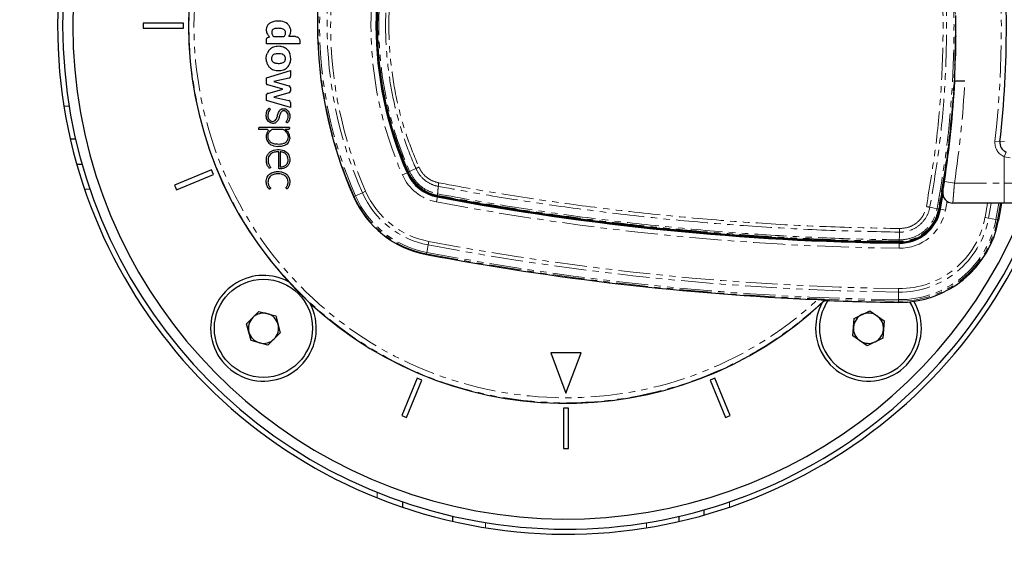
# Model space of a CAD drawing. Header units: millimetres. Extents: x 186 to 9508, y 327 to 8143.
# Tile 26 of 53: x 695 to 891, y 6038 to 6144. Entities that reach past the tile are written whole.
import ezdxf

# ---------------------------------------------------------------- set-up
doc = ezdxf.new("R2010")
doc.units = ezdxf.units.MM
doc.linetypes.add('PHANTOM', pattern=[12.7, 6.35, -1.27, 1.27, -1.27, 1.27, -1.27])
doc.layers.add('COMPONENT_GEOMETRY', color=7, linetype='Continuous')
doc.styles.add('SLDTEXTSTYLE0', font='TXT', dxfattribs={"width": 0.75})
doc.dimstyles.new('SLDDIMSTYLE0', dxfattribs={"dimtxt": 50, "dimasz": 3.302, "dimexe": 0, "dimexo": 0.0625, "dimgap": 12.5, "dimtad": 0, "dimtih": 1, "dimtoh": 1, "dimdec": 0, "dimrnd": 1e-09, "dimzin": 12, "dimdsep": 46, "dimtxsty": 'SLDTEXTSTYLE0', "dimsah": 1, "dimcen": 0.09, "dimadec": 0, "dimazin": 3, "dimtfac": 1, "dimtdec": 0, "dimtofl": 0, "dimtmove": 0, "dimatfit": 3, "dimfxl": 1, "dimfrac": 2, "dimtolj": 1, "dimtzin": 12, "dimarcsym": 0})

# ---------------------------------------------------------------- blocks, each defined once
blk = doc.blocks.new('_D_1')
at = {"layer": 'COMPONENT_GEOMETRY', "color": 7}
for p, q in [((4754.76, 6141.3), (4754.76, 3836.63)), ((349.81, 5690.11), (349.81, 3836.63)), ((349.81, 3839.81), (2478.39, 3839.81)), ((4754.76, 3839.81), (2626.17, 3839.81))]:
    blk.add_line(p, q, dxfattribs=at)
for points in [[(349.81, 3839.81), (353.11, 3839.3), (353.11, 3840.31)], [(4754.76, 3839.81), (4751.45, 3840.31), (4751.45, 3839.3)]]:
    blk.add_solid(points, dxfattribs=at)
at = {"layer": 'COMPONENT_GEOMETRY', "color": 7, "insert": (2478.39, 3864.57), "char_height": 50, "attachment_point": 1, "style": 'SLDTEXTSTYLE0'}
blk.add_mtext('4405', dxfattribs=at)

msp = doc.modelspace()

# ---------------------------------------------------------------- linework, layer by layer
at = {"color": 7, "linetype": 'Continuous', "lineweight": 25}
for p, q in [((719.81, 6143.07), (719.81, 6142.07)), ((727.81, 6143.07), (719.81, 6143.07)), ((727.81, 6142.07), (727.81, 6143.07)), ((719.81, 6142.07), (727.81, 6142.07)), ((744.33, 6138.99), (744.33, 6139.87)), ((750.9, 6138.99), (744.33, 6138.99)), ((744.57, 6140.21), (744.93, 6140.32)), ((750.09, 6140.41), (748.75, 6140.41)), ((750.9, 6139.6), (750.9, 6138.99)), ((744.8, 6137.67), (744.43, 6137.03)), ((748.84, 6137.28), (748.78, 6137.4)), ((744.33, 6132.19), (749.05, 6133.66)), ((749.05, 6133.66), (749.05, 6132.53)), ((744.33, 6131.1), (744.33, 6132.19)), ((747.55, 6129.96), (744.57, 6130.8)), ((748.8, 6132.14), (745.77, 6131.48)), ((745.77, 6131.48), (748.77, 6130.63)), ((880.97, 6130.86), (881.01, 6130.88)), ((883.05, 6131.57), (881.01, 6131.57)), ((744.33, 6127.72), (744.33, 6128.87)), ((744.57, 6129.12), (747.55, 6129.96)), ((748.77, 6129.21), (745.76, 6128.4)), ((749.05, 6130.26), (749.05, 6129.58)), ((749.05, 6126.29), (744.33, 6127.72)), ((745.76, 6128.4), (748.75, 6127.71)), ((749.05, 6127.34), (749.05, 6126.29)), ((742.73, 6122.2), (742.73, 6121.93)), ((744.49, 6121.93), (742.73, 6121.93)), ((748.86, 6122.35), (742.87, 6122.35)), ((747.6, 6121.93), (745.34, 6121.93)), ((748.05, 6121.93), (748.04, 6121.93)), ((748.65, 6121.93), (748.05, 6121.93)), ((748.86, 6122.35), (748.86, 6122.14)), ((705.35, 6120.07), (706.37, 6120.07)), ((745.72, 6118.68), (746.59, 6118.56)), ((747.05, 6117.51), (747.05, 6114.51)), ((706.62, 6115.09), (707.66, 6115.09)), ((733.4, 6113.95), (726.01, 6110.89)), ((733.79, 6113.02), (733.4, 6113.95)), ((726.4, 6109.96), (733.79, 6113.02)), ((726.01, 6110.89), (726.4, 6109.96)), ((878.21, 6106.11), (878.71, 6108.91)), ((890.89, 6107.32), (880.67, 6107.32)), ((890.36, 6107.32), (889.77, 6103.97)), ((898.08, 6107.32), (890.89, 6107.32)), ((855.25, 6087.99), (855.22, 6088.08)), ((740.36, 6083.36), (742.81, 6085.81)), ((742.81, 6085.81), (746.16, 6084.91)), ((861.05, 6084.42), (864.18, 6085.92)), ((864.18, 6085.92), (867.04, 6083.97)), ((746.16, 6084.91), (747.05, 6081.57)), ((860.79, 6080.96), (861.05, 6084.42)), ((867.04, 6083.97), (866.77, 6080.51)), ((741.26, 6080.02), (740.36, 6083.36)), ((744.6, 6079.12), (741.26, 6080.02)), ((747.05, 6081.57), (744.6, 6079.12)), ((863.65, 6079.01), (860.79, 6080.96)), ((866.77, 6080.51), (863.65, 6079.01)), ((806.81, 6077.57), (800.81, 6077.57)), ((800.81, 6077.57), (803.81, 6069.57)), ((803.81, 6069.57), (806.81, 6077.57)), ((774.26, 6072.55), (771.2, 6065.15)), ((772.13, 6064.77), (775.19, 6072.16)), ((775.19, 6072.16), (774.26, 6072.55)), ((833.36, 6072.55), (832.43, 6072.16)), ((832.43, 6072.16), (835.49, 6064.77)), ((836.42, 6065.15), (833.36, 6072.55)), ((804.31, 6066.57), (803.31, 6066.57)), ((803.31, 6066.57), (803.31, 6058.57)), ((804.31, 6058.57), (804.31, 6066.57)), ((771.2, 6065.15), (772.13, 6064.77)), ((835.49, 6064.77), (836.42, 6065.15)), ((803.31, 6058.57), (804.31, 6058.57)), ((771.31, 6048), (771.31, 6046.94)), ((781.31, 6044.11), (781.31, 6045.13)), ((826.31, 6044.11), (826.31, 6045.13)), ((831.29, 6045.38), (831.29, 6046.42))]:
    msp.add_line(p, q, dxfattribs=at)
at = {"color": 8, "linetype": 'PHANTOM', "lineweight": 18}
for p, q in [((704.09, 6126.57), (705.1, 6126.57)), ((889.04, 6119.65), (890.03, 6119.54)), ((890.93, 6119.54), (890.04, 6119.64)), ((890.89, 6116.54), (891.27, 6117.47)), ((890.89, 6116.54), (890.89, 6111.32)), ((892.07, 6116.32), (890.89, 6116.54)), ((771.32, 6112.92), (772.24, 6113.32)), ((772.32, 6113.36), (772.24, 6113.32)), ((772.53, 6113.45), (772.47, 6113.42)), ((772.53, 6113.45), (772.53, 6113.46)), ((772.75, 6113.58), (772.75, 6113.58)), ((772.75, 6113.58), (772.76, 6113.57)), ((880.99, 6111.32), (879.01, 6111.62)), ((880.99, 6111.32), (890.89, 6111.32)), ((890.89, 6107.32), (890.89, 6111.32)), ((890.89, 6111.32), (899.44, 6111.32)), ((709.23, 6110.09), (708.17, 6110.09)), ((763.36, 6109.39), (761.98, 6108.79)), ((763.36, 6109.39), (764, 6109.68)), ((761.72, 6108.67), (761.6, 6108.62)), ((761.72, 6108.67), (761.98, 6108.79)), ((778.06, 6107.57), (778.25, 6108.55)), ((778.26, 6108.64), (778.25, 6108.55)), ((778.3, 6109.16), (778.3, 6109.16)), ((778.31, 6108.87), (778.3, 6108.8)), ((778.31, 6108.87), (778.3, 6108.87)), ((879.51, 6107.69), (879.2, 6105.93)), ((887.07, 6104.47), (887.57, 6107.32)), ((888.29, 6107.32), (887.76, 6104.34)), ((889.24, 6104.07), (889.81, 6107.32)), ((890.11, 6107.32), (889.52, 6104.01)), ((877.56, 6106.23), (877.56, 6106.23)), ((877.84, 6106.18), (877.97, 6106.15)), ((877.84, 6106.18), (877.84, 6106.18)), ((878.13, 6106.12), (878.21, 6106.11)), ((878.21, 6106.11), (879.2, 6105.93)), ((887.76, 6104.34), (887.07, 6104.47)), ((889.24, 6104.07), (887.76, 6104.34)), ((889.24, 6104.07), (889.52, 6104.01)), ((889.52, 6104.01), (889.77, 6103.97)), ((776.44, 6099.01), (776.57, 6099.71)), ((870, 6099.75), (870, 6099.61)), ((870, 6099.75), (870, 6099.75)), ((870, 6099.45), (870, 6099.36)), ((870.02, 6100.03), (870.02, 6100.03)), ((776.16, 6097.54), (776.11, 6097.25)), ((776.44, 6099.01), (776.16, 6097.54)), ((870, 6099.36), (869.98, 6098.36)), ((776.11, 6097.25), (776.09, 6097.13)), ((869.86, 6088.15), (869.88, 6089.65)), ((869.88, 6089.65), (869.88, 6090.36)), ((869.86, 6088.15), (869.85, 6087.86)), ((869.85, 6087.86), (869.85, 6087.61)), ((766.31, 6048.79), (766.31, 6049.87)), ((836.29, 6047.99), (836.29, 6046.93)), ((787.81, 6042.84), (787.81, 6043.86)), ((819.81, 6042.84), (819.81, 6043.86))]:
    msp.add_line(p, q, dxfattribs=at)
at = {"color": 8, "linetype": 'PHANTOM', "lineweight": 18, "flags": 128}
for points in [[(773.99, 6114.2), (773.85, 6114.12), (773.01, 6113.71), (772.75, 6113.58)], [(877.56, 6106.23), (876.94, 6106.35), (876.1, 6106.51)], [(870.06, 6101.56), (870.04, 6100.68), (870.02, 6100.03)]]:
    msp.add_lwpolyline(points, dxfattribs=at)
at = {"color": 7, "linetype": 'Continuous', "lineweight": 25, "flags": 128}
msp.add_lwpolyline([(878.13, 6106.12), (878.66, 6109.13), (878.67, 6109.2)], dxfattribs=at)
at = {"color": 7, "linetype": 'Continuous', "lineweight": 25}
msp.add_circle((743.71, 6082.47), 9.75, dxfattribs=at)
for centre, radius, start, end in [((803.81, 6142.57), 101, 90, 339.5732), ((803.81, 6142.57), 100, 20.6403, 339.3597), ((803.81, 6142.57), 98, 21.0814, 338.9186), ((803.81, 6142.57), 75, 46.6933, 313.3067), ((838.37, 6142.57), 83.94, 156.1432, 203.8568), ((838.37, 6142.57), 72.31, 156.1432, 203.8568), ((838.37, 6142.57), 72.23, 156.1432, 203.8568), ((838.37, 6142.57), 72.06, 156.1432, 203.8568), ((683.31, 6142.57), 208, 353.6435, 6.3565), ((681.31, 6142.57), 199.93, 359.4268, 0.5732), ((681.31, 6142.57), 200, 349.5092, 358.2809), ((681.31, 6141.89), 200, 351.2964, 357.0431), ((748.67, 6130.26), 0.384, 0, 74.215), ((748.67, 6129.58), 0.383, 285.0361, 0), ((748.66, 6127.34), 0.384, 0, 77.0348), ((681.31, 6142.57), 200, 349.5092, 355.8526), ((742.87, 6122.2), 0.144, 90, 180), ((744.49, 6121.74), 0.187, 324.0556, 90), ((747.6, 6121.59), 0.331, 52.0879, 90), ((748.65, 6122.14), 0.216, 270, 360), ((892.02, 6119.32), 2, 173.6435, 247.9583), ((779.78, 6116.66), 8.25, 203.8568, 259.2765), ((779.78, 6116.66), 8.16, 203.8568, 259.2765), ((779.78, 6116.66), 8, 203.8568, 259.2765), ((779.78, 6116.66), 8, 203.8568, 244.6032), ((880.67, 6109.32), 2, 170.7221, 270), ((779.78, 6116.66), 19.88, 203.8568, 259.2765), ((876.63, 6628.07), 528.75, 259.2765, 269.2809), ((876.63, 6628.07), 528.66, 259.2765, 269.2809), ((876.63, 6628.07), 528.5, 259.2765, 269.2809), ((870.1, 6107.61), 8, 269.2809, 349.5092), ((870.1, 6107.61), 8.16, 269.2809, 349.5092), ((870.1, 6107.61), 8.25, 269.2809, 349.5092), ((870.1, 6107.61), 20, 269.2809, 349.5092), ((876.63, 6628.07), 540.38, 259.2765, 267.5836), ((743.71, 6082.47), 10.5, 61.6399, 180), ((863.91, 6082.47), 10.5, 180, 30.6259), ((863.91, 6082.47), 9.75, 175.6713, 32.5678), ((863.91, 6082.47), 9.75, 145.6373, 175.6713), ((876.63, 6628.07), 540.5, 267.733, 269.2809), ((743.71, 6082.47), 10.5, 180, 28.3601), ((863.91, 6082.47), 10.5, 151.6399, 180), ((743.71, 6082.47), 3, 134.9766, 194.9766), ((743.71, 6082.47), 3, 74.9766, 134.9766), ((743.71, 6082.47), 3, 14.9766, 74.9766), ((863.91, 6082.47), 3, 115.6713, 175.6713), ((863.91, 6082.47), 3, 55.6713, 115.6713), ((863.91, 6082.47), 3, 355.6713, 55.6713), ((743.71, 6082.47), 3, 314.9766, 14.9766), ((863.91, 6082.47), 3, 175.6713, 235.6713), ((863.91, 6082.47), 3, 295.6713, 355.6713), ((743.71, 6082.47), 3, 194.9766, 254.9766), ((743.71, 6082.47), 3, 254.9766, 314.9766), ((863.91, 6082.47), 3, 235.6713, 295.6713)]:
    msp.add_arc(centre, radius, start, end, dxfattribs=at)
at = {"color": 8, "linetype": 'PHANTOM', "lineweight": 18}
for centre, radius, start, end in [((803.81, 6142.57), 74.91, 46.6649, 313.3351), ((803.81, 6142.57), 73.91, 47.3895, 312.6105), ((838.37, 6142.57), 83.82, 156.1432, 203.8568), ((838.37, 6142.57), 83.52, 156.1432, 203.8568), ((838.37, 6142.57), 82.02, 156.1432, 203.8568), ((838.37, 6142.57), 81.32, 156.1432, 203.8568), ((838.37, 6142.57), 73.31, 156.1432, 203.8568), ((683.31, 6142.57), 207, 353.6435, 6.3565), ((681.31, 6141.89), 202, 351.2964, 357.0724), ((892.02, 6119.32), 3, 173.6435, 247.9583), ((773.27, 6112.34), 1.34, 112.6635, 123.7097), ((781.69, 6098.49), 17.49, 113.9831, 116.1303), ((779.78, 6116.66), 9.25, 203.8568, 259.2765), ((779.78, 6116.66), 17.96, 203.8568, 259.2765), ((779.78, 6116.66), 17.25, 203.8568, 259.2765), ((779.78, 6116.66), 19.75, 203.8568, 259.2765), ((779.78, 6116.66), 19.46, 203.8568, 259.2765), ((876.63, 6628.07), 529.75, 259.2765, 269.2809), ((778.84, 6109.03), 0.559, 166.5437, 196.4629), ((870.1, 6107.61), 9.25, 269.2809, 349.5092), ((874.77, 6091), 15.48, 78.5925, 79.6292), ((870.1, 6107.61), 19.75, 269.2809, 349.5092), ((870.1, 6107.61), 19.46, 269.2809, 349.5092), ((870.1, 6107.61), 17.25, 269.2809, 349.5092), ((870.1, 6107.61), 17.96, 269.2809, 349.5092), ((876.63, 6628.07), 537.75, 259.2765, 269.2809), ((867.05, 6100.04), 2.96, 354.3513, 359.9315), ((876.63, 6628.07), 539.96, 259.2765, 269.2809), ((876.63, 6628.07), 538.46, 259.2765, 269.2809), ((876.63, 6628.07), 540.25, 259.2765, 269.2809)]:
    msp.add_arc(centre, radius, start, end, dxfattribs=at)
for points, knots in [([(875.41, 6106.64), (876.1, 6110.76), (877.47, 6119), (878.56, 6131.81), (878.87, 6144.98), (878.23, 6158.46), (876.96, 6169.65), (875.8, 6176.29), (875.41, 6178.5)], [0, 0, 0, 0, 0.173418, 0.346836, 0.533213, 0.720031, 0.906849, 1, 1, 1, 1]), ([(876.1, 6178.63), (876.49, 6176.41), (877.65, 6169.76), (878.92, 6158.53), (879.56, 6145), (879.26, 6131.78), (878.17, 6118.93), (876.79, 6110.65), (876.1, 6106.51)], [0, 0, 0, 0, 0.09315, 0.279528, 0.466787, 0.653164, 0.82623, 1, 1, 1, 1]), ([(877.56, 6106.23), (878.26, 6110.46), (879.67, 6118.92), (880.75, 6131.96), (881.04, 6145.27), (880.38, 6158.8), (879.11, 6170.02), (877.95, 6176.69), (877.56, 6178.91)], [0, 0, 0, 0, 0.175926, 0.351853, 0.536803, 0.722183, 0.907563, 1, 1, 1, 1]), ([(877.84, 6178.96), (878.22, 6176.74), (879.39, 6170.07), (880.66, 6158.84), (881.32, 6145.29), (881.03, 6131.95), (879.95, 6118.89), (878.54, 6110.42), (877.84, 6106.18)], [0, 0, 0, 0, 0.092437, 0.27739, 0.463199, 0.648153, 0.823711, 1, 1, 1, 1]), ([(772.53, 6113.46), (771.53, 6115.93), (769.53, 6120.87), (767.59, 6128.65), (766.53, 6136.14), (766.28, 6143.06), (766.63, 6149.89), (767.71, 6157.01), (769.62, 6164.52), (771.56, 6169.3), (772.53, 6171.68)], [0, 0, 0, 0, 0.133261, 0.266939, 0.400198, 0.51123, 0.613098, 0.741938, 0.871158, 1, 1, 1, 1]), ([(772.75, 6171.56), (772.03, 6169.81), (770.57, 6166.3), (768.91, 6160.8), (767.65, 6155.13), (766.85, 6149.25), (766.53, 6143.06), (766.76, 6136.86), (767.52, 6130.77), (768.74, 6124.96), (770.43, 6119.18), (771.98, 6115.45), (772.75, 6113.58)], [0, 0, 0, 0, 0.095155, 0.190919, 0.288596, 0.386935, 0.488768, 0.599761, 0.69807, 0.797055, 0.898162, 1, 1, 1, 1]), ([(773.99, 6114.2), (773.99, 6114.2), (773.09, 6116.21), (771.59, 6120.07), (769.91, 6125.9), (768.75, 6131.63), (768.07, 6137.51), (767.89, 6143.41), (768.21, 6149.26), (769.01, 6155.05), (770.31, 6160.82), (771.99, 6166.14), (773.34, 6169.48), (773.99, 6170.94), (773.99, 6170.94)], [0, 0, 0, 0, 0.000001, 0.113422, 0.212167, 0.311597, 0.413192, 0.515536, 0.614282, 0.713717, 0.815318, 0.917666, 0.999999, 1, 1, 1, 1]), ([(774.58, 6170.67), (773.97, 6169.2), (772.35, 6165.36), (770.43, 6158.86), (769.02, 6151.22), (768.48, 6143.47), (768.82, 6135.71), (770.03, 6128.04), (771.93, 6120.91), (773.75, 6116.5), (774.58, 6114.47)], [0, 0, 0, 0, 0.082355, 0.216249, 0.35057, 0.484461, 0.618347, 0.752663, 0.886551, 1, 1, 1, 1]), ([(772.75, 6113.58), (772.69, 6113.55), (772.58, 6113.49), (772.53, 6113.46), (772.53, 6113.46), (772.53, 6113.46)], [0, 0, 0, 0, 0.499344, 0.896947, 1, 1, 1, 1]), ([(778.3, 6108.87), (778.3, 6108.87), (777.54, 6109.02), (775.96, 6109.57), (773.85, 6111.12), (772.97, 6112.67), (772.53, 6113.45)], [0, 0, 0, 0, 0.001845, 0.3039491, 0.6519794, 1, 1, 1, 1]), ([(772.76, 6113.57), (773.18, 6112.83), (774.03, 6111.33), (776.05, 6109.8), (777.58, 6109.36), (778.3, 6109.16)], [0, 0, 0, 0, 0.348471, 0.697151, 1, 1, 1, 1]), ([(778.43, 6110.66), (778.43, 6110.66), (777.86, 6110.77), (776.65, 6111.19), (775.05, 6112.38), (774.27, 6113.56), (773.99, 6114.2), (773.99, 6114.2)], [0, 0, 0, 0, 0.000006, 0.297986, 0.644686, 0.99999, 1, 1, 1, 1]), ([(774.58, 6114.47), (774.89, 6113.93), (775.51, 6112.86), (776.95, 6111.79), (778.04, 6111.49), (778.54, 6111.35)], [0, 0, 0, 0, 0.35548, 0.702201, 1, 1, 1, 1]), ([(778.43, 6110.66), (778.44, 6110.71), (778.45, 6110.8), (778.47, 6110.98), (778.5, 6111.16), (778.53, 6111.29), (778.54, 6111.35)], [0, 0, 0, 0, 0.25, 0.5, 0.75, 1, 1, 1, 1]), ([(778.54, 6111.35), (780.76, 6110.95), (787.42, 6109.73), (798.58, 6107.94), (812.34, 6106.08), (826.46, 6104.54), (840.95, 6103.38), (855.49, 6102.57), (865.21, 6102.37), (870.07, 6102.27)], [0, 0, 0, 0, 0.073721, 0.221177, 0.368762, 0.526168, 0.683732, 0.841785, 1, 1, 1, 1]), ([(880.99, 6111.32), (880.95, 6110.87), (880.88, 6109.96), (880.78, 6108.75), (880.71, 6107.84), (880.67, 6107.38), (880.67, 6107.34), (880.67, 6107.32)], [0, 0, 0, 0, 0.217102, 0.434577, 0.651626, 0.866747, 1, 1, 1, 1]), ([(778.43, 6110.66), (778.41, 6110.37), (778.36, 6109.87), (778.32, 6109.37), (778.3, 6109.16)], [0, 0, 0, 0, 0.586948, 1, 1, 1, 1]), ([(870.06, 6101.56), (865.2, 6101.66), (855.47, 6101.86), (840.91, 6102.67), (826.41, 6103.84), (812.27, 6105.37), (798.5, 6107.24), (787.33, 6109.03), (780.66, 6110.25), (778.43, 6110.66)], [0, 0, 0, 0, 0.158134, 0.316268, 0.473754, 0.631239, 0.778759, 0.92628, 1, 1, 1, 1]), ([(778.3, 6108.87), (778.3, 6108.89), (778.29, 6108.91), (778.29, 6108.98), (778.29, 6109.03), (778.29, 6109.11), (778.3, 6109.16)], [0, 0, 0, 0, 0.4990148, 0.5564186, 0.6591898, 1, 1, 1, 1]), ([(778.3, 6109.16), (783.08, 6108.3), (792.64, 6106.59), (807.05, 6104.51), (821.52, 6102.8), (835.7, 6101.51), (849.6, 6100.63), (860.94, 6100.18), (867.75, 6100.07), (870.02, 6100.03)], [0, 0, 0, 0, 0.158135, 0.31643, 0.473928, 0.631586, 0.778901, 0.926348, 1, 1, 1, 1]), ([(870, 6099.75), (867.73, 6099.78), (860.93, 6099.9), (849.6, 6100.34), (835.7, 6101.23), (821.52, 6102.51), (807.06, 6104.22), (792.64, 6106.3), (783.09, 6108.01), (778.31, 6108.87)], [0, 0, 0, 0, 0.073651, 0.22103, 0.36841, 0.525988, 0.683566, 0.841783, 1, 1, 1, 1]), ([(877.84, 6106.18), (877.59, 6105.32), (877.1, 6103.62), (875.33, 6101.55), (873.05, 6100.16), (871.15, 6099.75), (870.14, 6099.75), (870, 6099.75)], [0, 0, 0, 0, 0.240831, 0.481663, 0.722539, 0.963449, 1, 1, 1, 1]), ([(870.02, 6100.03), (870.14, 6100.03), (871.12, 6100.04), (872.95, 6100.43), (875.15, 6101.77), (876.85, 6103.76), (877.32, 6105.41), (877.56, 6106.23)], [0, 0, 0, 0, 0.036346, 0.277392, 0.51835, 0.759206, 1, 1, 1, 1]), ([(876.1, 6106.51), (876.1, 6106.51), (875.96, 6105.77), (875.43, 6104.4), (873.99, 6102.79), (872.16, 6101.78), (870.76, 6101.55), (870.06, 6101.56), (870.06, 6101.56)], [0, 0, 0, 0, 0.000007, 0.267824, 0.509156, 0.75089, 0.999995, 1, 1, 1, 1]), ([(870.07, 6102.27), (870.7, 6102.33), (871.93, 6102.43), (873.54, 6103.36), (874.85, 6104.76), (875.22, 6105.99), (875.41, 6106.64)], [0, 0, 0, 0, 0.24911, 0.490866, 0.732205, 1, 1, 1, 1])]:
    msp.add_open_spline(points, degree=3, knots=knots, dxfattribs=at)
at = {"color": 7, "linetype": 'Continuous', "lineweight": 25}
for points, knots in [([(748.75, 6140.41), (748.85, 6140.55), (749.04, 6140.84), (749.16, 6141.32), (749.14, 6141.86), (748.92, 6142.42), (748.33, 6143.14), (747.18, 6143.56), (746, 6143.49), (745.09, 6143.2), (744.57, 6142.76), (744.28, 6142.19), (744.23, 6141.54), (744.43, 6140.86), (744.76, 6140.5), (744.93, 6140.32)], [0, 0, 0, 0, 0.055258, 0.105084, 0.152353, 0.221467, 0.289225, 0.434772, 0.581097, 0.654681, 0.726143, 0.788399, 0.848465, 0.92497, 1, 1, 1, 1]), ([(745.46, 6141.69), (745.42, 6141.62), (745.34, 6141.48), (745.33, 6141.22), (745.37, 6140.98), (745.46, 6140.76), (745.58, 6140.58), (745.73, 6140.4), (746.03, 6140.41), (746.7, 6140.4), (747.31, 6140.4), (747.78, 6140.41)], [0, 0, 0, 0, 0.069768, 0.142093, 0.215677, 0.285558, 0.344021, 0.404727, 0.476993, 0.588013, 1, 1, 1, 1]), ([(747.78, 6140.41), (747.85, 6140.47), (747.97, 6140.6), (748.08, 6140.85), (748.12, 6141.12), (748.08, 6141.42), (747.91, 6141.71), (747.48, 6141.97), (746.82, 6142.07), (746.17, 6142.04), (745.69, 6141.9), (745.54, 6141.76), (745.46, 6141.69)], [0, 0, 0, 0, 0.067035, 0.13386, 0.200695, 0.268057, 0.355259, 0.441722, 0.633831, 0.8463, 0.924415, 1, 1, 1, 1]), ([(881.23, 6140.57), (881.23, 6140.12), (881.22, 6139.22), (881.2, 6138.02), (881.2, 6137.12), (881.2, 6136.64), (881.22, 6136.59), (881.22, 6136.57)], [0, 0, 0, 0, 0.2146733, 0.4293785, 0.644071, 0.8587126, 1, 1, 1, 1]), ([(744.33, 6139.87), (744.33, 6139.91), (744.34, 6140), (744.39, 6140.1), (744.47, 6140.18), (744.53, 6140.2), (744.57, 6140.21)], [0, 0, 0, 0, 0.299404, 0.563236, 0.771193, 1, 1, 1, 1]), ([(750.09, 6140.41), (750.21, 6140.39), (750.45, 6140.36), (750.71, 6140.14), (750.87, 6139.88), (750.89, 6139.69), (750.9, 6139.6)], [0, 0, 0, 0, 0.283705, 0.557917, 0.775026, 1, 1, 1, 1]), ([(744.31, 6135.48), (744.27, 6135.77), (744.2, 6136.3), (744.36, 6136.81), (744.43, 6137.03)], [0, 0, 0, 0, 0.563645, 1, 1, 1, 1]), ([(744.31, 6135.48), (744.37, 6135.26), (744.49, 6134.83), (744.95, 6134.2), (745.72, 6133.74), (746.69, 6133.59), (747.67, 6133.74), (748.53, 6134.25), (749.03, 6135.1), (749.19, 6136.07), (749.03, 6136.71), (748.95, 6137.03)], [0, 0, 0, 0, 0.083124, 0.164855, 0.282005, 0.403609, 0.525316, 0.642843, 0.759976, 0.877271, 1, 1, 1, 1]), ([(744.8, 6137.67), (744.82, 6137.69), (744.86, 6137.74), (744.9, 6137.78), (744.91, 6137.8)], [0, 0, 0, 0, 0.559588, 1, 1, 1, 1]), ([(748.47, 6137.8), (748.21, 6137.99), (747.69, 6138.38), (746.69, 6138.52), (745.72, 6138.37), (745.14, 6138.02), (744.92, 6137.8), (744.91, 6137.8)], [0, 0, 0, 0, 0.244687, 0.498213, 0.752677, 0.998238, 1, 1, 1, 1]), ([(747.88, 6136.65), (747.73, 6136.76), (747.4, 6137), (746.73, 6137.02), (746.17, 6137), (745.72, 6136.84), (745.47, 6136.65), (745.33, 6136.36), (745.31, 6136.15), (745.3, 6136.05)], [0, 0, 0, 0, 0.177978, 0.367099, 0.611568, 0.706367, 0.804228, 0.900756, 1, 1, 1, 1]), ([(745.3, 6136.05), (745.31, 6135.92), (745.33, 6135.68), (745.52, 6135.4), (745.75, 6135.26), (745.97, 6135.18), (746.41, 6135.09), (746.92, 6135.06), (747.45, 6135.18), (747.78, 6135.33), (748.01, 6135.61), (748.1, 6135.97), (748.08, 6136.34), (747.95, 6136.54), (747.88, 6136.65)], [0, 0, 0, 0, 0.081417, 0.162242, 0.213218, 0.264533, 0.315638, 0.520136, 0.601386, 0.678843, 0.757651, 0.838975, 0.920888, 1, 1, 1, 1]), ([(748.47, 6137.8), (748.53, 6137.73), (748.65, 6137.6), (748.74, 6137.46), (748.78, 6137.4)], [0, 0, 0, 0, 0.558378, 1, 1, 1, 1]), ([(748.84, 6137.28), (748.87, 6137.23), (748.91, 6137.15), (748.94, 6137.07), (748.95, 6137.03)], [0, 0, 0, 0, 0.555953, 1, 1, 1, 1]), ([(744.57, 6130.8), (744.53, 6130.81), (744.45, 6130.84), (744.37, 6130.92), (744.33, 6131.01), (744.33, 6131.07), (744.33, 6131.1)], [0, 0, 0, 0, 0.3020096, 0.5644072, 0.77093, 1, 1, 1, 1]), ([(749.05, 6132.53), (749.04, 6132.48), (749.04, 6132.38), (748.97, 6132.25), (748.9, 6132.18), (748.84, 6132.15), (748.81, 6132.14), (748.8, 6132.14)], [0, 0, 0, 0, 0.317778, 0.593537, 0.841538, 0.928541, 1, 1, 1, 1]), ([(744.57, 6129.12), (744.53, 6129.11), (744.46, 6129.09), (744.38, 6129.03), (744.34, 6128.95), (744.33, 6128.9), (744.33, 6128.87)], [0, 0, 0, 0, 0.300096, 0.558347, 0.763087, 1, 1, 1, 1]), ([(745.1, 6123.27), (744.96, 6123.34), (744.68, 6123.5), (744.41, 6123.91), (744.26, 6124.37), (744.24, 6124.86), (744.31, 6125.33), (744.46, 6125.7), (744.6, 6125.94), (744.7, 6126.06), (744.75, 6126.14), (744.79, 6126.18), (744.8, 6126.19), (744.81, 6126.19), (744.81, 6126.19), (744.82, 6126.19), (744.86, 6126.16), (744.93, 6126.11), (745.01, 6126.06), (745.04, 6125.99), (745.03, 6125.94), (745.01, 6125.89), (744.99, 6125.85), (744.96, 6125.82), (744.95, 6125.8), (744.94, 6125.8), (744.94, 6125.79), (744.94, 6125.79), (744.94, 6125.79), (744.94, 6125.79), (744.94, 6125.79), (744.94, 6125.79), (744.78, 6125.59), (744.55, 6125.09), (744.56, 6124.4), (744.8, 6123.92), (745.1, 6123.66), (745.49, 6123.54), (745.91, 6123.6), (746.2, 6123.91), (746.41, 6124.38), (746.57, 6125), (746.8, 6125.61), (747.19, 6125.98), (747.55, 6126.1), (747.9, 6126.08), (748.23, 6125.97), (748.53, 6125.75), (748.76, 6125.43), (748.89, 6125.05), (748.94, 6124.67), (748.92, 6124.24), (748.83, 6123.83), (748.65, 6123.52), (748.54, 6123.35), (748.48, 6123.29), (748.46, 6123.28), (748.44, 6123.27), (748.43, 6123.27), (748.38, 6123.29), (748.34, 6123.33), (748.3, 6123.36)], [0, 0, 0, 0, 0.034237, 0.067326, 0.101201, 0.135926, 0.170526, 0.203716, 0.21833, 0.229815, 0.236233, 0.23957, 0.240138, 0.240568, 0.240829, 0.241113, 0.243357, 0.249536, 0.259728, 0.263039, 0.266066, 0.269116, 0.274461, 0.276819, 0.277835, 0.278275, 0.278467, 0.278551, 0.278588, 0.278605, 0.278612, 0.278615, 0.278617, 0.334486, 0.39081, 0.418706, 0.445826, 0.474063, 0.502812, 0.531047, 0.561227, 0.610831, 0.66879, 0.69663, 0.722905, 0.746359, 0.770056, 0.795933, 0.824066, 0.852264, 0.8808, 0.906249, 0.942468, 0.968494, 0.982247, 0.984915, 0.986938, 0.987863, 0.988461, 0.989162, 1, 1, 1, 1]), ([(748.3, 6123.36), (748.29, 6123.37), (748.27, 6123.38), (748.25, 6123.4), (748.24, 6123.43), (748.24, 6123.47), (748.27, 6123.61), (748.43, 6123.78), (748.53, 6124.04), (748.6, 6124.31), (748.62, 6124.66), (748.55, 6125.07), (748.36, 6125.4), (748.13, 6125.57), (747.94, 6125.66), (747.74, 6125.69), (747.5, 6125.65), (747.25, 6125.48), (747.01, 6125.09), (746.85, 6124.51), (746.66, 6123.79), (746.3, 6123.44), (746.12, 6123.27)], [0, 0, 0, 0, 0.005664, 0.010602, 0.01522, 0.022266, 0.030024, 0.08691, 0.133975, 0.169674, 0.231565, 0.306758, 0.381453, 0.416521, 0.45116, 0.48518, 0.518824, 0.571643, 0.630343, 0.750483, 0.875235, 1, 1, 1, 1]), ([(746.12, 6123.27), (746.04, 6123.24), (745.87, 6123.16), (745.51, 6123.15), (745.26, 6123.22), (745.1, 6123.27)], [0, 0, 0, 0, 0.245085, 0.528776, 1, 1, 1, 1]), ([(744.64, 6121.63), (744.57, 6121.54), (744.46, 6121.38), (744.33, 6121.08), (744.26, 6120.72), (744.25, 6120.28), (744.41, 6119.66), (744.74, 6119.31), (744.95, 6119.07)], [0, 0, 0, 0, 0.12087, 0.206579, 0.341115, 0.503027, 0.66769, 1, 1, 1, 1]), ([(747.8, 6121.86), (748.06, 6121.6), (748.46, 6121.22), (748.62, 6120.5), (748.54, 6119.94), (748.23, 6119.4), (747.49, 6119.02), (746.69, 6118.98), (745.89, 6119.05), (745.3, 6119.26), (744.82, 6119.72), (744.61, 6120.3), (744.6, 6120.88), (744.78, 6121.38), (745.06, 6121.72), (745.26, 6121.87), (745.34, 6121.93)], [0, 0, 0, 0, 0.1198788, 0.1802743, 0.2418408, 0.3101642, 0.3779105, 0.5149363, 0.5738111, 0.6498268, 0.7225012, 0.7909543, 0.8531693, 0.9158028, 0.9658472, 1, 1, 1, 1]), ([(748.04, 6121.93), (748.19, 6121.81), (748.45, 6121.6), (748.63, 6121.32), (748.71, 6121.19)], [0, 0, 0, 0, 0.562723, 1, 1, 1, 1]), ([(748.94, 6120.28), (748.91, 6120.53), (748.88, 6120.85), (748.74, 6121.13), (748.71, 6121.19)], [0, 0, 0, 0, 0.777605, 1, 1, 1, 1]), ([(745.72, 6118.68), (745.56, 6118.73), (745.29, 6118.82), (745.05, 6118.99), (744.95, 6119.07)], [0, 0, 0, 0, 0.557714, 1, 1, 1, 1]), ([(748.36, 6119.02), (748.06, 6118.86), (747.5, 6118.56), (746.88, 6118.56), (746.59, 6118.56)], [0, 0, 0, 0, 0.545096, 1, 1, 1, 1]), ([(748.36, 6119.02), (748.47, 6119.14), (748.68, 6119.36), (748.86, 6119.74), (748.91, 6119.99), (748.92, 6120.08)], [0, 0, 0, 0, 0.382511, 0.771946, 1, 1, 1, 1]), ([(748.94, 6120.28), (748.94, 6120.25), (748.93, 6120.18), (748.93, 6120.11), (748.92, 6120.08)], [0, 0, 0, 0, 0.559963, 1, 1, 1, 1]), ([(746.77, 6117.54), (746.52, 6117.53), (746.02, 6117.51), (745.37, 6117.28), (744.94, 6116.92), (744.74, 6116.57), (744.61, 6116.14), (744.59, 6115.68), (744.69, 6115.23), (744.82, 6114.91), (744.96, 6114.69), (745.07, 6114.54), (745.1, 6114.44), (745.09, 6114.38), (745.06, 6114.34), (745.01, 6114.3), (744.96, 6114.27), (744.93, 6114.24), (744.92, 6114.23), (744.91, 6114.22), (744.9, 6114.23), (744.89, 6114.23), (744.87, 6114.25), (744.85, 6114.27), (744.83, 6114.3), (744.82, 6114.31), (744.81, 6114.32), (744.81, 6114.32), (744.81, 6114.32), (744.81, 6114.32), (744.81, 6114.32), (744.81, 6114.32), (744.81, 6114.32), (744.73, 6114.4), (744.6, 6114.58), (744.41, 6114.99), (744.26, 6115.54), (744.28, 6115.98), (744.29, 6116.21)], [0, 0, 0, 0, 0.107446, 0.213496, 0.283483, 0.342609, 0.382602, 0.473263, 0.533741, 0.575399, 0.619123, 0.644872, 0.653566, 0.661548, 0.670123, 0.673526, 0.689114, 0.692959, 0.694192, 0.695245, 0.696306, 0.697703, 0.700494, 0.706501, 0.712256, 0.714218, 0.714906, 0.71517, 0.715278, 0.715324, 0.715344, 0.715352, 0.715356, 0.715359, 0.762826, 0.810375, 0.905229, 1, 1, 1, 1]), ([(744.29, 6116.21), (744.33, 6116.41), (744.42, 6116.81), (744.79, 6117.31), (745.27, 6117.68), (746.06, 6117.97), (747.16, 6118.03), (748.32, 6117.57), (748.9, 6116.62), (748.98, 6115.75), (748.79, 6115.13), (748.56, 6114.79), (748.27, 6114.5), (747.89, 6114.28), (747.46, 6114.16), (747.17, 6114.13), (746.96, 6114.11), (746.86, 6114.13), (746.8, 6114.17), (746.78, 6114.21), (746.77, 6114.32), (746.76, 6114.55), (746.78, 6114.87), (746.77, 6115.32), (746.77, 6115.8), (746.77, 6116.36), (746.77, 6116.92), (746.77, 6117.31), (746.77, 6117.52), (746.77, 6117.54)], [0, 0, 0, 0, 0.0469566, 0.0918043, 0.1369404, 0.1838463, 0.2827943, 0.3805594, 0.4523159, 0.5248363, 0.5728859, 0.5956678, 0.6181845, 0.6663229, 0.6931274, 0.7205616, 0.7313742, 0.7409113, 0.744113, 0.7474171, 0.7516577, 0.7676558, 0.800048, 0.8259785, 0.868467, 0.9109554, 0.9534439, 0.9959324, 1, 1, 1, 1]), ([(747.05, 6114.51), (747.25, 6114.53), (747.65, 6114.56), (748.2, 6114.85), (748.56, 6115.37), (748.64, 6115.98), (748.53, 6116.57), (748.19, 6117.08), (747.66, 6117.4), (747.25, 6117.48), (747.05, 6117.51)], [0, 0, 0, 0, 0.124213, 0.247775, 0.374538, 0.501893, 0.623019, 0.743733, 0.871569, 1, 1, 1, 1]), ([(747.05, 6114.51), (747.25, 6114.53), (747.65, 6114.56), (748.2, 6114.85), (748.56, 6115.37), (748.64, 6115.98), (748.53, 6116.57), (748.19, 6117.08), (747.66, 6117.4), (747.25, 6117.48), (747.05, 6117.51)], [0, 0, 0, 0, 0.124213, 0.247775, 0.374538, 0.501893, 0.623019, 0.743733, 0.871569, 1, 1, 1, 1]), ([(744.94, 6110.11), (744.93, 6110.1), (744.92, 6110.1), (744.91, 6110.1), (744.9, 6110.1), (744.89, 6110.1), (744.87, 6110.12), (744.84, 6110.15), (744.78, 6110.2), (744.73, 6110.26), (744.7, 6110.3), (744.68, 6110.32), (744.67, 6110.33), (744.67, 6110.33), (744.67, 6110.33), (744.67, 6110.33), (744.67, 6110.33), (744.67, 6110.33), (744.57, 6110.47), (744.4, 6110.76), (744.27, 6111.26), (744.25, 6111.77), (744.37, 6112.42), (744.86, 6113.14), (745.69, 6113.51), (746.46, 6113.61), (747.12, 6113.57), (747.81, 6113.39), (748.43, 6112.97), (748.84, 6112.32), (748.95, 6111.69), (748.92, 6111.1), (748.78, 6110.67), (748.59, 6110.38), (748.51, 6110.23), (748.43, 6110.18), (748.41, 6110.16), (748.4, 6110.16), (748.4, 6110.16), (748.39, 6110.16), (748.39, 6110.16), (748.38, 6110.17), (748.34, 6110.21), (748.29, 6110.24), (748.25, 6110.26)], [0, 0, 0, 0, 0.001925, 0.003204, 0.004193, 0.005094, 0.006322, 0.009266, 0.018658, 0.028273, 0.032505, 0.034367, 0.035186, 0.035547, 0.035705, 0.035775, 0.035806, 0.035819, 0.03583, 0.084128, 0.133517, 0.183, 0.231293, 0.325447, 0.419885, 0.485304, 0.550426, 0.612609, 0.688659, 0.762974, 0.828203, 0.870155, 0.93421, 0.955086, 0.973814, 0.980779, 0.981613, 0.982216, 0.982672, 0.983038, 0.983476, 0.984049, 0.986176, 1, 1, 1, 1]), ([(748.25, 6110.26), (748.24, 6110.28), (748.22, 6110.3), (748.2, 6110.34), (748.2, 6110.39), (748.22, 6110.44), (748.3, 6110.55), (748.42, 6110.72), (748.53, 6111.01), (748.61, 6111.37), (748.59, 6111.74), (748.5, 6112.12), (748.32, 6112.47), (747.99, 6112.77), (747.33, 6113.13), (746.45, 6113.2), (745.55, 6113), (745, 6112.65), (744.7, 6112.16), (744.59, 6111.7), (744.61, 6111.31), (744.67, 6111.08), (744.72, 6110.93), (744.78, 6110.78), (744.89, 6110.56), (745.06, 6110.42), (745.1, 6110.31), (745.1, 6110.28), (745.09, 6110.24), (745.06, 6110.2), (745.01, 6110.15), (744.96, 6110.12), (744.94, 6110.11)], [0, 0, 0, 0, 0.005727, 0.010393, 0.014635, 0.021189, 0.028431, 0.06432, 0.090812, 0.135438, 0.187371, 0.21842, 0.269206, 0.318569, 0.368688, 0.525398, 0.605832, 0.684211, 0.741875, 0.79985, 0.843757, 0.87417, 0.88074, 0.89832, 0.932281, 0.964359, 0.968345, 0.972157, 0.97626, 0.981047, 0.991376, 1, 1, 1, 1]), ([(878.69, 6109.64), (878.7, 6109.65), (878.7, 6109.67), (878.74, 6109.9), (878.81, 6110.35), (878.9, 6110.95), (878.97, 6111.4), (879.01, 6111.62)], [0, 0, 0, 0, 0.133305, 0.348506, 0.565602, 0.783043, 1, 1, 1, 1]), ([(853.85, 6088.17), (854.06, 6088.16), (854.42, 6088.15), (854.84, 6088.12), (855.08, 6088.1), (855.2, 6088.09), (855.21, 6088.08), (855.22, 6088.08)], [0, 0, 0, 0, 0.345765, 0.58088, 0.758752, 0.902501, 1, 1, 1, 1])]:
    msp.add_open_spline(points, degree=3, knots=knots, dxfattribs=at)
at = {"color": 8, "linetype": 'PHANTOM', "lineweight": 18}
for points in [[(875.41, 6106.64), (875.48, 6106.63), (875.6, 6106.6), (875.79, 6106.57), (875.96, 6106.54), (876.05, 6106.52), (876.1, 6106.51)], [(877.84, 6106.18), (877.83, 6106.18), (877.82, 6106.18), (877.77, 6106.19), (877.68, 6106.21), (877.6, 6106.22), (877.56, 6106.23)], [(870.07, 6102.27), (870.07, 6102.2), (870.07, 6102.07), (870.07, 6101.88), (870.07, 6101.71), (870.06, 6101.61), (870.06, 6101.56)], [(870, 6099.75), (870, 6099.75), (870.01, 6099.76), (870.01, 6099.82), (870.01, 6099.91), (870.02, 6099.99), (870.02, 6100.03)]]:
    msp.add_open_spline(points, degree=3, dxfattribs=at)

# ---------------------------------------------------------------- dimensions: what is measured, and where the dimension line sits
at = {"layer": 'COMPONENT_GEOMETRY', "color": 7}
dim = msp.add_linear_dim(base=(349.81, 3839.81), p1=(4754.76, 6142.57), p2=(349.81, 5691.38), dimstyle='SLDDIMSTYLE0', dxfattribs=at)
dim.commit()
dim.dimension.update_dxf_attribs({"geometry": '_D_1', "text_midpoint": (2552.28, 3839.81), "dimtype": 160})

doc.saveas('drawing.dxf')
